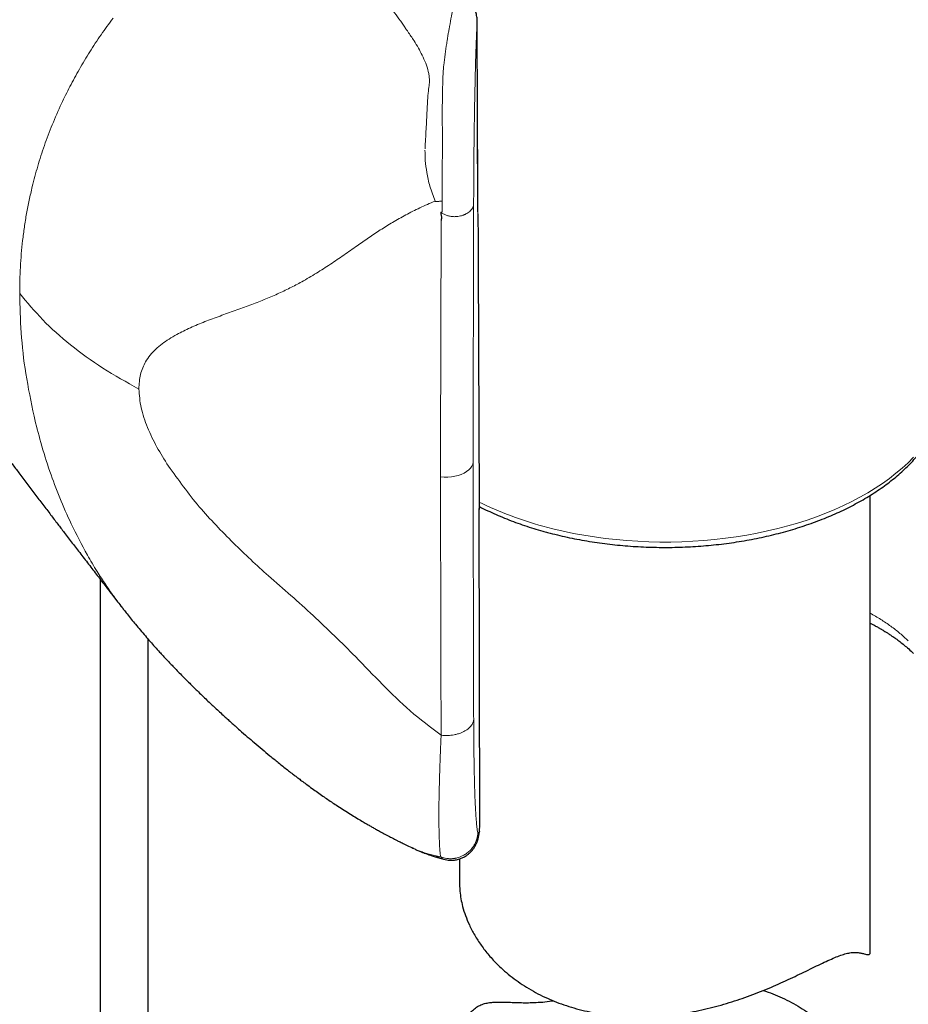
# Model space of a CAD drawing. Header units: millimetres. Extents: x 8 to 1339, y 12 to 1557.
# Tile 34 of 45: x 1270 to 1302, y 139 to 175. Entities that reach past the tile are written whole.
import ezdxf

# ---------------------------------------------------------------- set-up
doc = ezdxf.new("R2010")
doc.units = ezdxf.units.MM

msp = doc.modelspace()

# ---------------------------------------------------------------- linework, layer by layer
at = {"color": 7, "linetype": 'Continuous', "lineweight": 30}
for p, q in [((1286.691, 167.961), (1286.662, 174.925)), ((1301.022, 140.898), (1301.022, 157.594)), ((1286.735, 157.112), (1286.736, 157.079)), ((1286.754, 145.455), (1286.738, 157.112)), ((1272.9, 67.094), (1272.9, 154.512)), ((1274.634, 66.543), (1274.634, 152.346)), ((1286.752, 145.425), (1286.754, 145.453)), ((1286.745, 145.322), (1286.74, 145.295)), ((1284.345, 144.691), (1284.34, 144.693)), ((1285.439, 144.3), (1285.448, 144.298)), ((1286.022, 144.315), (1286.022, 143.367))]:
    msp.add_line(p, q, dxfattribs=at)
at = {"color": 252, "linetype": 'Continuous', "lineweight": 0}
for p, q in [((1286.736, 157.079), (1286.752, 145.423)), ((1285.328, 144.383), (1285.147, 144.421))]:
    msp.add_line(p, q, dxfattribs=at)
at = {"color": 252, "linetype": 'Continuous', "lineweight": 0, "flags": 128}
for points in [[(1285.326, 158.275), (1285.456, 158.265), (1285.588, 158.265), (1285.718, 158.275), (1285.845, 158.295), (1285.967, 158.325), (1286.08, 158.363), (1286.184, 158.41), (1286.277, 158.464), (1286.356, 158.525), (1286.421, 158.591), (1286.47, 158.662), (1286.502, 158.735), (1286.518, 158.811)], [(1289.062, 156.471), (1289.428, 156.375), (1289.801, 156.288), (1290.179, 156.209), (1290.562, 156.138), (1290.95, 156.076), (1291.341, 156.023), (1291.736, 155.979), (1292.134, 155.943), (1292.533, 155.917), (1292.934, 155.899), (1293.336, 155.89), (1293.738, 155.891), (1294.14, 155.9), (1294.541, 155.918), (1294.941, 155.946), (1295.338, 155.982), (1295.732, 156.027), (1296.124, 156.081), (1296.511, 156.144), (1296.894, 156.215), (1297.272, 156.295), (1297.644, 156.383), (1298.01, 156.479), (1298.369, 156.584), (1298.721, 156.696), (1299.065, 156.816), (1299.4, 156.944), (1299.727, 157.08), (1300.045, 157.222), (1300.352, 157.372), (1300.65, 157.528), (1300.937, 157.691), (1301.212, 157.86), (1301.476, 158.035), (1301.728, 158.216), (1301.968, 158.402), (1302.195, 158.594), (1302.409, 158.791), (1302.609, 158.992)]]:
    msp.add_lwpolyline(points, dxfattribs=at)
at = {"color": 252, "linetype": 'Continuous', "lineweight": 0}
msp.add_arc((1292.435, 168.931), 12.908, 243.773, 254.8538, dxfattribs=at)
at = {"color": 7, "linetype": 'Continuous', "lineweight": 30}
for points, knots in [([(1286.66, 174.888), (1286.66, 174.94), (1286.661, 175.051), (1286.629, 175.207), (1286.573, 175.354), (1286.495, 175.485), (1286.412, 175.591), (1286.349, 175.645), (1286.327, 175.663)], [0, 0, 0, 0, 0.177885, 0.380009, 0.541989, 0.714785, 0.901743, 1, 1, 1, 1]), ([(1260.457, 171.42), (1260.538, 171.304), (1260.694, 171.082), (1260.918, 170.763), (1261.121, 170.473), (1261.306, 170.212), (1261.47, 169.979), (1261.614, 169.775), (1261.736, 169.603), (1261.836, 169.461), (1261.916, 169.348), (1261.985, 169.251), (1262.048, 169.161), (1262.114, 169.069), (1262.222, 168.916), (1262.379, 168.695), (1262.59, 168.399), (1262.819, 168.079), (1263.035, 167.776), (1263.236, 167.495), (1263.418, 167.241), (1263.608, 166.976), (1263.805, 166.702), (1264.001, 166.43), (1264.186, 166.173), (1264.355, 165.94), (1264.507, 165.73), (1264.645, 165.538), (1264.775, 165.36), (1264.93, 165.146), (1265.12, 164.884), (1265.351, 164.568), (1265.589, 164.24), (1265.83, 163.911), (1266.07, 163.583), (1266.313, 163.252), (1266.573, 162.898), (1266.855, 162.516), (1267.156, 162.108), (1267.457, 161.701), (1267.747, 161.311), (1267.991, 160.982), (1268.195, 160.709), (1268.361, 160.486), (1268.52, 160.272), (1268.675, 160.066), (1268.83, 159.859), (1269.002, 159.629), (1269.2, 159.366), (1269.426, 159.065), (1269.666, 158.746), (1269.929, 158.397), (1270.208, 158.029), (1270.501, 157.643), (1270.789, 157.264), (1271.066, 156.9), (1271.326, 156.56), (1271.589, 156.215), (1271.87, 155.849), (1272.18, 155.445), (1272.498, 155.032), (1272.816, 154.62), (1273.063, 154.301), (1273.247, 154.063), (1273.378, 153.894), (1273.526, 153.703), (1273.645, 153.551), (1273.715, 153.462), (1273.729, 153.443)], [0, 0, 0, 0, 0.018961, 0.036366, 0.052216, 0.066511, 0.07925, 0.090433, 0.100061, 0.10752, 0.113672, 0.118621, 0.123466, 0.128499, 0.133719, 0.148628, 0.164884, 0.182488, 0.201441, 0.214827, 0.228813, 0.2434, 0.258586, 0.274025, 0.288457, 0.301038, 0.312621, 0.323208, 0.332799, 0.342216, 0.358588, 0.376301, 0.394749, 0.413015, 0.431089, 0.449192, 0.468129, 0.490007, 0.512983, 0.536153, 0.557926, 0.578271, 0.591198, 0.603601, 0.615549, 0.627043, 0.638228, 0.650208, 0.665639, 0.68249, 0.70072, 0.719271, 0.741153, 0.762815, 0.784258, 0.805106, 0.824293, 0.841751, 0.863421, 0.886186, 0.910198, 0.933588, 0.956129, 0.964428, 0.973981, 0.984815, 0.996927, 1, 1, 1, 1]), ([(1285.328, 167.941), (1285.342, 167.864), (1285.361, 167.762), (1285.351, 167.662), (1285.349, 167.639)], [0, 0, 0, 0, 0.763492, 1, 1, 1, 1]), ([(1286.69, 167.886), (1286.693, 167.137), (1286.7, 165.652), (1286.709, 163.447), (1286.718, 161.286), (1286.727, 159.168), (1286.733, 157.77), (1286.736, 157.079)], [0, 0, 0, 0, 0.207859, 0.411788, 0.611788, 0.807858, 1, 1, 1, 1]), ([(1286.736, 157.191), (1286.765, 157.176), (1286.89, 157.11), (1287.121, 157), (1287.427, 156.863), (1287.742, 156.733), (1288.064, 156.61), (1288.393, 156.494), (1288.724, 156.388), (1288.976, 156.314), (1289.176, 156.258), (1289.383, 156.203), (1289.68, 156.129), (1290.038, 156.049), (1290.4, 155.978), (1290.766, 155.914), (1291.136, 155.858), (1291.51, 155.81), (1291.885, 155.771), (1292.264, 155.739), (1292.643, 155.716), (1293.024, 155.701), (1293.405, 155.694), (1293.787, 155.696), (1294.168, 155.706), (1294.549, 155.724), (1294.928, 155.751), (1295.305, 155.785), (1295.68, 155.828), (1296.052, 155.879), (1296.42, 155.938), (1296.785, 156.005), (1297.146, 156.08), (1297.502, 156.162), (1297.852, 156.253), (1298.197, 156.351), (1298.535, 156.457), (1298.867, 156.57), (1299.192, 156.69), (1299.509, 156.818), (1299.819, 156.952), (1300.12, 157.094), (1300.412, 157.242), (1300.695, 157.397), (1300.969, 157.559), (1301.232, 157.726), (1301.485, 157.9), (1301.727, 158.079), (1301.959, 158.265), (1302.178, 158.455), (1302.386, 158.651), (1302.581, 158.851), (1302.764, 159.056), (1302.934, 159.265), (1303.09, 159.478), (1303.233, 159.695), (1303.363, 159.915), (1303.478, 160.137), (1303.58, 160.362), (1303.667, 160.589), (1303.741, 160.817), (1303.799, 161.046), (1303.838, 161.236), (1303.852, 161.349), (1303.857, 161.385)], [0, 0, 0, 0, 0.0051545, 0.0220613, 0.0389628, 0.0558579, 0.0727461, 0.0896269, 0.1065005, 0.1224784, 0.1268055, 0.1357145, 0.1525684, 0.1694164, 0.1862585, 0.2030952, 0.2199272, 0.236755, 0.2535792, 0.2704005, 0.2872195, 0.3040369, 0.3208533, 0.3376695, 0.354486, 0.3713032, 0.388122, 0.4049429, 0.4217667, 0.4385939, 0.4554253, 0.4722615, 0.4891031, 0.5059508, 0.5228051, 0.5396665, 0.5565356, 0.5734128, 0.5902984, 0.6071926, 0.6240953, 0.6410065, 0.6579256, 0.6748518, 0.6917841, 0.7087206, 0.7256591, 0.7425955, 0.7595261, 0.776446, 0.7933495, 0.8102302, 0.8270808, 0.8438934, 0.8606599, 0.8773725, 0.8940237, 0.9106075, 0.9271198, 0.9435587, 0.959925, 0.9762228, 0.992459, 1, 1, 1, 1]), ([(1273.752, 153.414), (1273.79, 153.366), (1273.879, 153.252), (1274.02, 153.076), (1274.18, 152.88), (1274.352, 152.674), (1274.531, 152.464), (1274.709, 152.259), (1274.882, 152.064), (1275.039, 151.891), (1275.186, 151.731), (1275.319, 151.588), (1275.447, 151.452), (1275.56, 151.334), (1275.68, 151.209), (1275.824, 151.061), (1275.989, 150.894), (1276.145, 150.739), (1276.288, 150.597), (1276.439, 150.45), (1276.606, 150.288), (1276.778, 150.124), (1276.938, 149.973), (1277.093, 149.828), (1277.251, 149.681), (1277.408, 149.537), (1277.551, 149.408), (1277.683, 149.289), (1277.825, 149.162), (1278.02, 148.989), (1278.251, 148.787), (1278.523, 148.553), (1278.797, 148.321), (1279.091, 148.077), (1279.4, 147.826), (1279.666, 147.614), (1279.872, 147.454), (1279.999, 147.356), (1280.119, 147.264), (1280.256, 147.161), (1280.429, 147.032), (1280.621, 146.892), (1280.824, 146.747), (1281.014, 146.613), (1281.199, 146.486), (1281.382, 146.363), (1281.583, 146.23), (1281.801, 146.089), (1282.028, 145.947), (1282.244, 145.815), (1282.437, 145.699), (1282.602, 145.603), (1282.738, 145.525), (1282.861, 145.455), (1282.991, 145.382), (1283.143, 145.299), (1283.315, 145.206), (1283.47, 145.124), (1283.596, 145.059), (1283.689, 145.011), (1283.794, 144.958), (1283.932, 144.889), (1284.116, 144.799), (1284.257, 144.732), (1284.337, 144.695), (1284.34, 144.694)], [0, 0, 0, 0, 0.013299, 0.03126, 0.049077, 0.068294, 0.089236, 0.108735, 0.127211, 0.146151, 0.159394, 0.17453, 0.188606, 0.200097, 0.209976, 0.226333, 0.245153, 0.26134, 0.274193, 0.289109, 0.307403, 0.325147, 0.340966, 0.35547, 0.371568, 0.388146, 0.402016, 0.413495, 0.427031, 0.443612, 0.470252, 0.493967, 0.521819, 0.548397, 0.576816, 0.608263, 0.622206, 0.633309, 0.642848, 0.655075, 0.67022, 0.689475, 0.706626, 0.724071, 0.739527, 0.755088, 0.77172, 0.79151, 0.811283, 0.829458, 0.84609, 0.859858, 0.870601, 0.879829, 0.890408, 0.902774, 0.917211, 0.932523, 0.940706, 0.947697, 0.955149, 0.96619, 0.980914, 0.999355, 1, 1, 1, 1]), ([(1301.022, 152.931), (1301.053, 152.915), (1301.111, 152.885), (1301.189, 152.842), (1301.255, 152.806), (1301.312, 152.774), (1301.359, 152.746), (1301.397, 152.724), (1301.432, 152.704), (1301.473, 152.679), (1301.532, 152.644), (1301.611, 152.595), (1301.71, 152.531), (1301.828, 152.453), (1301.963, 152.359), (1302.111, 152.249), (1302.271, 152.123), (1302.44, 151.98), (1302.548, 151.877), (1302.604, 151.823)], [0, 0, 0, 0, 0.049165, 0.089313, 0.124701, 0.155335, 0.181217, 0.202352, 0.218742, 0.239149, 0.272489, 0.318743, 0.377879, 0.449858, 0.534626, 0.632114, 0.74224, 0.864906, 1, 1, 1, 1]), ([(1286.746, 145.335), (1286.747, 145.339), (1286.751, 145.363), (1286.751, 145.388), (1286.751, 145.409)], [0, 0, 0, 0, 0.171698, 1, 1, 1, 1]), ([(1285.445, 144.297), (1285.514, 144.283), (1285.642, 144.257), (1285.823, 144.265), (1285.965, 144.294), (1286.066, 144.328), (1286.14, 144.36), (1286.208, 144.396), (1286.284, 144.443), (1286.367, 144.508), (1286.45, 144.588), (1286.52, 144.675), (1286.576, 144.759), (1286.618, 144.839), (1286.647, 144.905), (1286.672, 144.974), (1286.697, 145.059), (1286.721, 145.164), (1286.734, 145.25), (1286.741, 145.297)], [0, 0, 0, 0, 0.092222, 0.1722679, 0.2366143, 0.2831857, 0.3128965, 0.3451876, 0.3852809, 0.4329526, 0.4870816, 0.5385632, 0.5852111, 0.6307031, 0.6748897, 0.7303162, 0.7972525, 0.8908322, 1, 1, 1, 1]), ([(1284.366, 144.682), (1284.398, 144.667), (1284.47, 144.633), (1284.581, 144.587), (1284.689, 144.544), (1284.778, 144.511), (1284.859, 144.481), (1284.96, 144.445), (1285.095, 144.4), (1285.256, 144.351), (1285.374, 144.318), (1285.434, 144.302)], [0, 0, 0, 0, 0.095543, 0.217668, 0.323164, 0.408049, 0.474523, 0.57278, 0.696477, 0.847413, 1, 1, 1, 1]), ([(1286.022, 143.367), (1286.022, 143.365), (1286.018, 143.29), (1286.031, 143.119), (1286.064, 142.857), (1286.13, 142.559), (1286.23, 142.239), (1286.376, 141.886), (1286.565, 141.522), (1286.804, 141.152), (1287.085, 140.79), (1287.375, 140.477), (1287.663, 140.21), (1287.937, 139.986), (1288.232, 139.772), (1288.547, 139.571), (1288.879, 139.386), (1289.218, 139.222), (1289.564, 139.076), (1289.92, 138.948), (1290.292, 138.835), (1290.675, 138.74), (1291.067, 138.663), (1291.446, 138.607), (1291.822, 138.568), (1292.196, 138.545), (1292.598, 138.537), (1293.013, 138.546), (1293.438, 138.573), (1293.854, 138.617), (1294.263, 138.677), (1294.667, 138.75), (1295.073, 138.839), (1295.475, 138.942), (1295.871, 139.057), (1296.259, 139.183), (1296.642, 139.319), (1297.022, 139.465), (1297.396, 139.619), (1297.761, 139.779), (1298.111, 139.94), (1298.447, 140.1), (1298.765, 140.254), (1299.067, 140.402), (1299.351, 140.538), (1299.611, 140.656), (1299.847, 140.755), (1300.058, 140.829), (1300.244, 140.878), (1300.41, 140.899), (1300.56, 140.896), (1300.693, 140.875), (1300.806, 140.847), (1300.896, 140.821), (1300.962, 140.809), (1301.001, 140.822), (1301.02, 140.85), (1301.02, 140.884), (1301.02, 140.898)], [0, 0, 0, 0, 0.000382, 0.016426, 0.034415, 0.052479, 0.07368, 0.094987, 0.118714, 0.14258, 0.166659, 0.191029, 0.208052, 0.225582, 0.243171, 0.260915, 0.278721, 0.296222, 0.3127, 0.329669, 0.346695, 0.363869, 0.381101, 0.398034, 0.412581, 0.428759, 0.444984, 0.462519, 0.480113, 0.497414, 0.513856, 0.53078, 0.547753, 0.564857, 0.582012, 0.598857, 0.61588, 0.633416, 0.651014, 0.668782, 0.686625, 0.704186, 0.721898, 0.739713, 0.757678, 0.775778, 0.793523, 0.811417, 0.8295, 0.84773, 0.867227, 0.888781, 0.910395, 0.932189, 0.954036, 0.973983, 0.989671, 1, 1, 1, 1]), ([(1297.118, 139.506), (1297.234, 139.466), (1297.47, 139.383), (1297.812, 139.236), (1298.148, 139.07), (1298.469, 138.889), (1298.769, 138.696), (1299.053, 138.492), (1299.32, 138.278), (1299.573, 138.051), (1299.809, 137.817), (1300.025, 137.578), (1300.232, 137.325), (1300.425, 137.061), (1300.601, 136.788), (1300.748, 136.525), (1300.858, 136.293), (1300.936, 136.097), (1300.987, 135.934), (1301.017, 135.799), (1301.025, 135.691), (1301.012, 135.605), (1300.977, 135.538), (1300.915, 135.484), (1300.822, 135.44), (1300.704, 135.398), (1300.571, 135.352), (1300.428, 135.296), (1300.261, 135.219), (1300.068, 135.113), (1299.849, 134.981), (1299.607, 134.825), (1299.339, 134.649), (1299.036, 134.448), (1298.697, 134.224), (1298.321, 133.983), (1297.924, 133.736), (1297.531, 133.504), (1297.144, 133.288), (1296.768, 133.09), (1296.376, 132.898), (1295.975, 132.717), (1295.566, 132.548), (1295.136, 132.389), (1294.69, 132.245), (1294.227, 132.118), (1293.782, 132.019), (1293.353, 131.944), (1292.954, 131.894), (1292.557, 131.863), (1292.16, 131.851), (1291.752, 131.861), (1291.342, 131.894), (1290.935, 131.951), (1290.537, 132.031), (1290.108, 132.145), (1289.653, 132.303), (1289.178, 132.515), (1288.724, 132.766), (1288.301, 133.051), (1287.911, 133.368), (1287.555, 133.71), (1287.232, 134.079), (1286.948, 134.465), (1286.703, 134.863), (1286.505, 135.249), (1286.347, 135.624), (1286.227, 135.973), (1286.135, 136.319), (1286.069, 136.658), (1286.03, 136.985), (1286.018, 137.288), (1286.027, 137.558), (1286.057, 137.814), (1286.107, 138.054), (1286.18, 138.281), (1286.276, 138.486), (1286.391, 138.663), (1286.525, 138.809), (1286.676, 138.922), (1286.842, 139.001), (1287.015, 139.048), (1287.194, 139.073), (1287.375, 139.083), (1287.568, 139.082), (1287.773, 139.076), (1287.99, 139.067), (1288.222, 139.06), (1288.47, 139.057), (1288.745, 139.062), (1289.054, 139.081), (1289.293, 139.105), (1289.431, 139.126), (1289.447, 139.129)], [0, 0, 0, 0, 0.009854, 0.020125, 0.030485, 0.040881, 0.051095, 0.061025, 0.071246, 0.081498, 0.091829, 0.102191, 0.112369, 0.124259, 0.13621, 0.148252, 0.160384, 0.170482, 0.180653, 0.190928, 0.201285, 0.211784, 0.22356, 0.235384, 0.24923, 0.26312, 0.273759, 0.284435, 0.295187, 0.306031, 0.316714, 0.327497, 0.338402, 0.349396, 0.361802, 0.374306, 0.386918, 0.399604, 0.410175, 0.421062, 0.431984, 0.442994, 0.454038, 0.464885, 0.477033, 0.488765, 0.500542, 0.510899, 0.521289, 0.530706, 0.54088, 0.551368, 0.561896, 0.572531, 0.583211, 0.593718, 0.607659, 0.621701, 0.635894, 0.650291, 0.664265, 0.678368, 0.692555, 0.706866, 0.720561, 0.734323, 0.746248, 0.758216, 0.769026, 0.780624, 0.79227, 0.802354, 0.812478, 0.821625, 0.831584, 0.841602, 0.851703, 0.861881, 0.871854, 0.88191, 0.892067, 0.902294, 0.9115, 0.920751, 0.930018, 0.939353, 0.948702, 0.958125, 0.967571, 0.977072, 0.987781, 0.998576, 1, 1, 1, 1])]:
    msp.add_open_spline(points, degree=3, knots=knots, dxfattribs=at)
at = {"color": 252, "linetype": 'Continuous', "lineweight": 0}
for points, knots in [([(1283.903, 174.87), (1283.838, 174.966), (1283.699, 175.169), (1283.548, 175.354), (1283.468, 175.452)], [0, 0, 0, 0, 0.4710835, 1, 1, 1, 1]), ([(1285.773, 175.364), (1285.749, 175.249), (1285.702, 175.015), (1285.661, 174.764), (1285.641, 174.636)], [0, 0, 0, 0, 0.4932925, 1, 1, 1, 1]), ([(1270.402, 168.878), (1270.467, 169.127), (1270.597, 169.632), (1270.841, 170.385), (1271.129, 171.147), (1271.443, 171.866), (1271.777, 172.542), (1272.121, 173.173), (1272.501, 173.805), (1272.908, 174.429), (1273.206, 174.832), (1273.355, 175.032)], [0, 0, 0, 0, 0.116403, 0.235297, 0.356806, 0.481102, 0.582696, 0.686343, 0.791508, 0.89661, 1, 1, 1, 1]), ([(1283.915, 174.852), (1283.913, 174.855), (1283.909, 174.861), (1283.905, 174.867), (1283.903, 174.87)], [0, 0, 0, 0, 0.500029, 1, 1, 1, 1]), ([(1286.596, 173.131), (1286.605, 173.454), (1286.622, 174.06), (1286.649, 174.626), (1286.661, 174.89)], [0, 0, 0, 0, 0.532246, 1, 1, 1, 1]), ([(1286.661, 174.89), (1286.664, 174.097), (1286.671, 172.526), (1286.68, 170.191), (1286.687, 168.65), (1286.69, 167.886)], [0, 0, 0, 0, 0.339405, 0.672738, 1, 1, 1, 1]), ([(1284.355, 174.209), (1284.28, 174.321), (1284.193, 174.452), (1284.079, 174.614), (1284.007, 174.717), (1283.949, 174.802), (1283.915, 174.852)], [0, 0, 0, 0, 0.515164, 0.598702, 0.765109, 1, 1, 1, 1]), ([(1285.641, 174.636), (1285.627, 174.584), (1285.603, 174.492), (1285.592, 174.397), (1285.587, 174.355)], [0, 0, 0, 0, 0.567145, 1, 1, 1, 1]), ([(1284.65, 173.685), (1284.607, 173.77), (1284.514, 173.949), (1284.41, 174.119), (1284.355, 174.209)], [0, 0, 0, 0, 0.471449, 1, 1, 1, 1]), ([(1285.587, 174.355), (1285.581, 174.314), (1285.568, 174.23), (1285.555, 174.146), (1285.548, 174.103)], [0, 0, 0, 0, 0.494623, 1, 1, 1, 1]), ([(1285.548, 174.103), (1285.527, 173.973), (1285.483, 173.711), (1285.455, 173.446), (1285.44, 173.312)], [0, 0, 0, 0, 0.495406, 1, 1, 1, 1]), ([(1284.876, 173.087), (1284.846, 173.188), (1284.786, 173.393), (1284.696, 173.587), (1284.65, 173.685)], [0, 0, 0, 0, 0.489729, 1, 1, 1, 1]), ([(1284.917, 172.772), (1284.915, 172.826), (1284.911, 172.932), (1284.888, 173.037), (1284.876, 173.087)], [0, 0, 0, 0, 0.5154315, 1, 1, 1, 1]), ([(1285.44, 173.312), (1285.436, 173.259), (1285.427, 173.163), (1285.42, 173.067), (1285.417, 173.025)], [0, 0, 0, 0, 0.55494, 1, 1, 1, 1]), ([(1286.56, 171.386), (1286.565, 171.671), (1286.574, 172.241), (1286.589, 172.835), (1286.596, 173.131)], [0, 0, 0, 0, 0.499728, 1, 1, 1, 1]), ([(1284.917, 172.772), (1284.917, 172.738), (1284.917, 172.672), (1284.91, 172.608), (1284.907, 172.576)], [0, 0, 0, 0, 0.509938, 1, 1, 1, 1]), ([(1285.409, 172.816), (1285.403, 172.621), (1285.39, 172.225), (1285.388, 171.836), (1285.388, 171.638)], [0, 0, 0, 0, 0.490004, 1, 1, 1, 1]), ([(1285.417, 173.025), (1285.416, 173.004), (1285.413, 172.962), (1285.411, 172.92), (1285.409, 172.899)], [0, 0, 0, 0, 0.489785, 1, 1, 1, 1]), ([(1285.409, 172.899), (1285.409, 172.897), (1285.409, 172.893), (1285.409, 172.888), (1285.409, 172.886)], [0, 0, 0, 0, 0.499981, 1, 1, 1, 1]), ([(1285.409, 172.886), (1285.41, 172.871), (1285.41, 172.85), (1285.41, 172.826), (1285.41, 172.819), (1285.409, 172.816)], [0, 0, 0, 0, 0.675063, 0.88157, 1, 1, 1, 1]), ([(1284.907, 172.576), (1284.894, 172.481), (1284.866, 172.266), (1284.853, 172.051), (1284.846, 171.931)], [0, 0, 0, 0, 0.440733, 1, 1, 1, 1]), ([(1284.832, 171.662), (1284.82, 171.433), (1284.794, 170.957), (1284.769, 170.498), (1284.756, 170.259)], [0, 0, 0, 0, 0.481822, 1, 1, 1, 1]), ([(1284.846, 171.931), (1284.843, 171.886), (1284.838, 171.796), (1284.834, 171.707), (1284.832, 171.662)], [0, 0, 0, 0, 0.500581, 1, 1, 1, 1]), ([(1285.388, 171.638), (1285.388, 171.442), (1285.388, 171.056), (1285.391, 170.681), (1285.393, 170.497)], [0, 0, 0, 0, 0.509358, 1, 1, 1, 1]), ([(1286.533, 168.221), (1286.534, 168.495), (1286.536, 169), (1286.541, 169.787), (1286.548, 170.563), (1286.556, 171.119), (1286.56, 171.386)], [0, 0, 0, 0, 0.271257, 0.500272, 0.760144, 1, 1, 1, 1]), ([(1284.822, 169.4), (1284.8, 169.545), (1284.759, 169.81), (1284.756, 170.081), (1284.754, 170.205)], [0, 0, 0, 0, 0.541902, 1, 1, 1, 1]), ([(1285.393, 170.497), (1285.393, 170.443), (1285.393, 170.336), (1285.393, 170.23), (1285.393, 170.178)], [0, 0, 0, 0, 0.504044, 1, 1, 1, 1]), ([(1285.393, 170.178), (1285.388, 169.865), (1285.376, 169.24), (1285.382, 168.649), (1285.385, 168.354)], [0, 0, 0, 0, 0.500956, 1, 1, 1, 1]), ([(1284.934, 168.897), (1284.912, 168.98), (1284.867, 169.146), (1284.837, 169.315), (1284.822, 169.4)], [0, 0, 0, 0, 0.498639, 1, 1, 1, 1]), ([(1270.051, 166.911), (1270.071, 167.074), (1270.111, 167.404), (1270.192, 167.894), (1270.287, 168.387), (1270.364, 168.714), (1270.402, 168.878)], [0, 0, 0, 0, 0.245505, 0.49384, 0.745256, 1, 1, 1, 1]), ([(1285.124, 168.349), (1285.093, 168.438), (1285.03, 168.619), (1284.966, 168.804), (1284.934, 168.897)], [0, 0, 0, 0, 0.493091, 1, 1, 1, 1]), ([(1285.124, 168.349), (1284.937, 168.269), (1284.567, 168.111), (1284.052, 167.849), (1283.572, 167.577), (1283.121, 167.296), (1282.691, 167.009), (1282.249, 166.702), (1281.786, 166.376), (1281.293, 166.038), (1280.783, 165.708), (1280.291, 165.419), (1279.814, 165.168), (1279.354, 164.95), (1278.865, 164.741), (1278.348, 164.541), (1277.807, 164.345), (1277.255, 164.149), (1276.707, 163.946), (1276.176, 163.726), (1275.742, 163.513), (1275.401, 163.313), (1275.143, 163.135), (1274.911, 162.941), (1274.705, 162.728), (1274.596, 162.56), (1274.543, 162.477)], [0, 0, 0, 0, 0.042205, 0.083089, 0.12282, 0.161759, 0.200271, 0.238676, 0.284199, 0.330449, 0.377912, 0.427186, 0.466188, 0.507069, 0.550224, 0.595887, 0.644125, 0.694471, 0.746267, 0.7987, 0.850964, 0.881954, 0.912516, 0.942495, 0.97169, 1, 1, 1, 1]), ([(1285.134, 168.33), (1285.132, 168.333), (1285.129, 168.34), (1285.126, 168.346), (1285.124, 168.349)], [0, 0, 0, 0, 0.500414, 1, 1, 1, 1]), ([(1285.133, 168.33), (1285.175, 168.333), (1285.259, 168.34), (1285.343, 168.349), (1285.386, 168.353)], [0, 0, 0, 0, 0.498994, 1, 1, 1, 1]), ([(1285.328, 167.941), (1285.36, 167.92), (1285.424, 167.877), (1285.532, 167.83), (1285.647, 167.796), (1285.747, 167.782), (1285.828, 167.78), (1285.891, 167.782), (1285.969, 167.79), (1286.062, 167.808), (1286.138, 167.832), (1286.19, 167.853), (1286.221, 167.866), (1286.253, 167.882), (1286.299, 167.907), (1286.358, 167.946), (1286.411, 167.992), (1286.447, 168.031), (1286.467, 168.057), (1286.482, 168.079), (1286.5, 168.11), (1286.522, 168.157), (1286.529, 168.198), (1286.533, 168.221)], [0, 0, 0, 0, 0.065547, 0.132522, 0.201758, 0.27387, 0.309486, 0.347622, 0.388322, 0.454159, 0.525583, 0.546252, 0.569355, 0.594861, 0.622726, 0.685244, 0.756159, 0.794443, 0.825068, 0.845059, 0.869007, 0.927986, 1, 1, 1, 1]), ([(1285.385, 168.354), (1285.384, 168.291), (1285.381, 168.154), (1285.378, 168.018), (1285.377, 167.945)], [0, 0, 0, 0, 0.4617, 1, 1, 1, 1]), ([(1286.518, 158.811), (1286.518, 159.843), (1286.519, 161.908), (1286.524, 165.045), (1286.53, 167.163), (1286.533, 168.221)], [0, 0, 0, 0, 0.333675, 0.666979, 1, 1, 1, 1]), ([(1285.377, 167.945), (1285.377, 167.945), (1285.377, 167.944), (1285.376, 167.944), (1285.376, 167.943), (1285.372, 167.942), (1285.356, 167.94), (1285.341, 167.941), (1285.328, 167.942)], [0, 0, 0, 0, 0.00786, 0.016007, 0.034625, 0.087634, 0.274678, 1, 1, 1, 1]), ([(1285.349, 167.639), (1285.347, 167.174), (1285.342, 166.161), (1285.336, 164.525), (1285.33, 162.648), (1285.326, 160.533), (1285.326, 159.055), (1285.326, 158.275)], [0, 0, 0, 0, 0.146566, 0.31984, 0.519824, 0.746533, 1, 1, 1, 1]), ([(1269.943, 164.976), (1269.944, 165.135), (1269.947, 165.457), (1269.967, 165.938), (1269.999, 166.425), (1270.033, 166.748), (1270.051, 166.911)], [0, 0, 0, 0, 0.241901, 0.489973, 0.743057, 1, 1, 1, 1]), ([(1269.943, 164.976), (1270.212, 164.651), (1270.751, 163.998), (1271.78, 163.088), (1272.948, 162.236), (1273.848, 161.733), (1274.297, 161.483)], [0, 0, 0, 0, 0.249319, 0.5, 0.750681, 1, 1, 1, 1]), ([(1269.943, 164.976), (1269.954, 164.5), (1269.976, 163.537), (1270.147, 162.03), (1270.359, 161.012), (1270.467, 160.493)], [0, 0, 0, 0, 0.324014, 0.655125, 1, 1, 1, 1]), ([(1274.543, 162.477), (1274.471, 162.332), (1274.331, 162.045), (1274.308, 161.668), (1274.297, 161.483)], [0, 0, 0, 0, 0.507874, 1, 1, 1, 1]), ([(1274.297, 161.483), (1274.315, 161.257), (1274.349, 160.804), (1274.603, 160.072), (1274.946, 159.355), (1275.234, 158.898), (1275.378, 158.669)], [0, 0, 0, 0, 0.24669, 0.495352, 0.746903, 1, 1, 1, 1]), ([(1270.467, 160.493), (1270.546, 160.171), (1270.714, 159.492), (1271.029, 158.495), (1271.4, 157.503), (1271.846, 156.475), (1272.213, 155.793), (1272.415, 155.416)], [0, 0, 0, 0, 0.18327, 0.386117, 0.574014, 0.765104, 1, 1, 1, 1]), ([(1275.378, 158.669), (1275.742, 158.162), (1276.461, 157.162), (1277.327, 156.287), (1277.754, 155.855)], [0, 0, 0, 0, 0.5062834, 1, 1, 1, 1]), ([(1286.534, 149.406), (1286.531, 150.176), (1286.527, 151.716), (1286.522, 154.057), (1286.519, 156.419), (1286.518, 158.013), (1286.518, 158.811)], [0, 0, 0, 0, 0.249727, 0.499609, 0.749687, 1, 1, 1, 1]), ([(1285.344, 148.831), (1285.343, 149.285), (1285.339, 150.276), (1285.334, 151.898), (1285.33, 153.781), (1285.326, 155.931), (1285.326, 157.465), (1285.326, 158.275)], [0, 0, 0, 0, 0.146911, 0.320355, 0.520336, 0.746872, 1, 1, 1, 1]), ([(1277.754, 155.855), (1277.965, 155.651), (1278.383, 155.246), (1278.815, 154.856), (1279.03, 154.662)], [0, 0, 0, 0, 0.503048, 1, 1, 1, 1]), ([(1272.415, 155.416), (1272.533, 155.214), (1272.748, 154.845), (1273.087, 154.324), (1273.411, 153.857), (1273.642, 153.559), (1273.753, 153.415)], [0, 0, 0, 0, 0.292079, 0.532877, 0.774756, 1, 1, 1, 1]), ([(1279.03, 154.662), (1279.581, 154.18), (1280.682, 153.217), (1282.061, 151.874), (1283.192, 150.685), (1284.201, 149.694), (1284.96, 149.121), (1285.344, 148.831)], [0, 0, 0, 0, 0.249273, 0.498161, 0.664895, 0.830446, 1, 1, 1, 1]), ([(1302.418, 152.282), (1302.319, 152.373), (1302.121, 152.556), (1301.782, 152.817), (1301.419, 153.065), (1301.153, 153.218), (1301.022, 153.294)], [0, 0, 0, 0, 0.251267, 0.502514, 0.753742, 1, 1, 1, 1]), ([(1286.534, 149.406), (1286.527, 149.366), (1286.512, 149.284), (1286.439, 149.165), (1286.347, 149.074), (1286.253, 149.008), (1286.175, 148.963), (1286.072, 148.917), (1285.955, 148.877), (1285.827, 148.847), (1285.711, 148.83), (1285.6, 148.822), (1285.5, 148.821), (1285.413, 148.825), (1285.365, 148.829), (1285.344, 148.831)], [0, 0, 0, 0, 0.113103, 0.234224, 0.361405, 0.415659, 0.484056, 0.548811, 0.638267, 0.717984, 0.787771, 0.847821, 0.913466, 0.96379, 1, 1, 1, 1]), ([(1286.685, 145.274), (1286.679, 145.304), (1286.667, 145.364), (1286.651, 145.488), (1286.635, 145.638), (1286.621, 145.813), (1286.607, 146.011), (1286.595, 146.23), (1286.584, 146.472), (1286.573, 146.76), (1286.563, 147.104), (1286.553, 147.511), (1286.546, 147.945), (1286.54, 148.404), (1286.536, 148.887), (1286.535, 149.23), (1286.534, 149.406)], [0, 0, 0, 0, 0.061788, 0.12406, 0.187008, 0.250818, 0.313005, 0.375398, 0.438155, 0.501428, 0.582653, 0.665519, 0.750312, 0.830349, 0.913519, 1, 1, 1, 1]), ([(1285.344, 148.831), (1285.341, 148.747), (1285.334, 148.597), (1285.324, 148.358), (1285.314, 148.116), (1285.303, 147.815), (1285.292, 147.491), (1285.281, 147.115), (1285.271, 146.698), (1285.265, 146.306), (1285.263, 145.996), (1285.263, 145.759), (1285.265, 145.52), (1285.27, 145.245), (1285.281, 144.91), (1285.299, 144.592), (1285.319, 144.45), (1285.328, 144.384)], [0, 0, 0, 0, 0.037845, 0.068137, 0.110551, 0.151393, 0.212244, 0.269899, 0.344065, 0.436134, 0.495244, 0.53662, 0.592223, 0.662161, 0.746488, 0.882381, 1, 1, 1, 1]), ([(1286.752, 145.423), (1286.748, 145.394), (1286.74, 145.336), (1286.728, 145.278), (1286.714, 145.237), (1286.7, 145.225), (1286.69, 145.257), (1286.685, 145.274)], [0, 0, 0, 0, 0.163526, 0.32951, 0.499652, 0.748545, 1, 1, 1, 1]), ([(1286.752, 145.423), (1286.752, 145.389), (1286.752, 145.355), (1286.745, 145.322), (1286.745, 145.322)], [0, 0, 0, 0, 0.990058, 1, 1, 1, 1]), ([(1285.328, 144.384), (1285.352, 144.375), (1285.407, 144.356), (1285.503, 144.333), (1285.621, 144.318), (1285.721, 144.319), (1285.795, 144.325), (1285.828, 144.33), (1285.854, 144.334), (1285.886, 144.34), (1285.94, 144.352), (1286.023, 144.377), (1286.127, 144.42), (1286.245, 144.487), (1286.362, 144.577), (1286.464, 144.684), (1286.542, 144.795), (1286.605, 144.915), (1286.65, 145.039), (1286.677, 145.162), (1286.683, 145.238), (1286.685, 145.274)], [0, 0, 0, 0, 0.041125, 0.092423, 0.154861, 0.229334, 0.249933, 0.271332, 0.282639, 0.290873, 0.323881, 0.369626, 0.428389, 0.500182, 0.583725, 0.66175, 0.733665, 0.799208, 0.876683, 0.943348, 1, 1, 1, 1]), ([(1285.147, 144.421), (1285.081, 144.437), (1284.953, 144.469), (1284.775, 144.523), (1284.613, 144.579), (1284.473, 144.634), (1284.384, 144.672), (1284.346, 144.691), (1284.345, 144.691)], [0, 0, 0, 0, 0.222468, 0.43639, 0.638669, 0.826167, 0.99572, 1, 1, 1, 1]), ([(1285.147, 144.421), (1285.196, 144.395), (1285.294, 144.343), (1285.4, 144.312), (1285.453, 144.297)], [0, 0, 0, 0, 0.49722, 1, 1, 1, 1]), ([(1285.328, 144.383), (1285.338, 144.372), (1285.361, 144.346), (1285.402, 144.313), (1285.435, 144.302), (1285.453, 144.295)], [0, 0, 0, 0, 0.263072, 0.595987, 1, 1, 1, 1])]:
    msp.add_open_spline(points, degree=3, knots=knots, dxfattribs=at)

doc.saveas('drawing.dxf')
